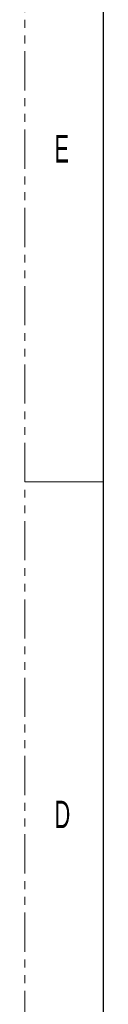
# Model space of a CAD drawing. Header units: millimetres. Extents: x 0 to 1118, y 0 to 864.
# Tile 2 of 156: x 0 to 13, y 347 to 507. Entities that reach past the tile are written whole.
import ezdxf

# ---------------------------------------------------------------- set-up
doc = ezdxf.new("R2010")
doc.units = ezdxf.units.MM
doc.linetypes.add('PHANTOM', pattern=[12.7, 6.35, -1.27, 1.27, -1.27, 1.27, -1.27])
doc.styles.add('SLDTEXTSTYLE0', font='TXT', dxfattribs={"width": 0.6})

msp = doc.modelspace()

# ---------------------------------------------------------------- linework, layer by layer
at = {"color": 7, "linetype": 'PHANTOM', "lineweight": 0}
msp.add_line((0, 0), (0, 863.6), dxfattribs=at)
at = {"color": 7, "linetype": 'Continuous', "lineweight": 30}
msp.add_line((12.7, 838.2), (12.7, 25.4), dxfattribs=at)
at = {"color": 7, "linetype": 'Continuous', "lineweight": 0}
msp.add_line((0, 431.8), (12.7, 431.8), dxfattribs=at)

# ---------------------------------------------------------------- texts
at = {"color": 7, "linetype": 'Continuous', "lineweight": 0, "char_height": 4.45, "attachment_point": 1, "style": 'SLDTEXTSTYLE0'}
for s, insert in [('E', (4.79, 488.05)), ('D', (4.79, 380.1))]:
    msp.add_mtext(s, dxfattribs=dict(at, insert=insert))

doc.saveas('drawing.dxf')
